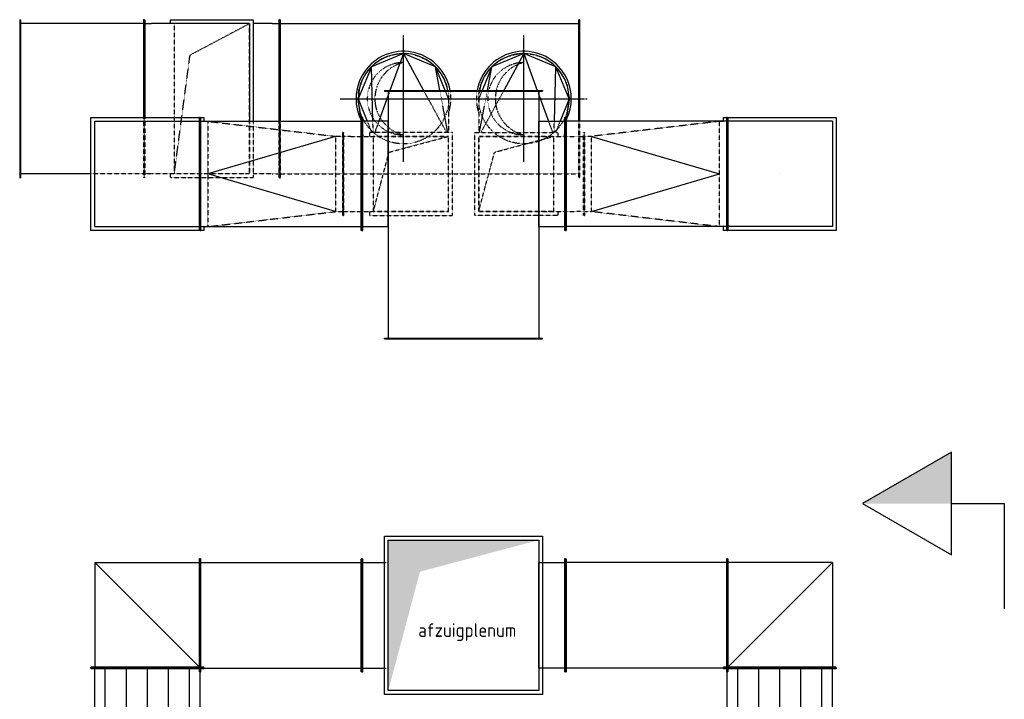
# Model space of a CAD drawing. Header units: millimetres. Extents: x -17664 to 48661, y -98 to 70975.
# Tile 43 of 62: x -16854 to -10314, y 66460 to 70975. Entities that reach past the tile are written whole.
import ezdxf

# ---------------------------------------------------------------- set-up
doc = ezdxf.new("R2010")
doc.units = ezdxf.units.MM
for name, pattern in [('2322108', [7, 5, -2]), ('CENTER2', [28.575, 19.05, -3.175, 3.175, -3.175]), ('SMALL_DASH', [1.5, 0.5, -1])]:
    doc.linetypes.add(name, pattern=pattern)
for name, color, linetype in [('BL$2----', 7, 'Continuous'), ('WL561---_RETOUR', 5, '2322108'), ('WL570---_RETOUR_D', 4, 'Continuous'), ('WL570---_RETOUR_HL', 1, 'CENTER2'), ('WM570---_RETOUR', 1, 'Continuous')]:
    doc.layers.add(name, color=color, linetype=linetype)
doc.styles.add('STABICAD-018', font='ISOCP.SHX', dxfattribs={"height": 90})

# ---------------------------------------------------------------- blocks, each defined once
blk = doc.blocks.new('*U20')
at = {"color": 2, "linetype": 'SMALL_DASH'}
for p, q in [((25, 350), (0, 350)), ((0, 350), (0, -350)), ((25, -350), (0, -350))]:
    blk.add_line(p, q, dxfattribs=at)
at = {"color": 0, "linetype": 'Continuous'}
for p, q in [((175, 350), (25, 350)), ((175, 375), (170, 375)), ((170, 375), (170, -375)), ((175, 375), (175, -375)), ((175, -350), (25, -350)), ((175, -375), (170, -375))]:
    blk.add_line(p, q, dxfattribs=at)
at = {"layer": 'WL561---_RETOUR', "color": 2, "style": 'STABICAD-018'}
for tag in ['CODE', 'SECTIONCODE', 'POSITIONCODE']:
    blk.add_attdef(tag, (-8801.5, 67018), '', height=1.8, dxfattribs=at)
blk = doc.blocks.new('*U24')
at = {"linetype": 'Continuous'}
blk.add_hatch(color=0, dxfattribs=at).paths.add_polyline_path([(-500, 500), (-500, -500), (500, -500), (-290, -290)], flags=0)
at = {"color": 0, "linetype": 'Continuous'}
for p, q in [((-525, 525, 554.2), (525, 525, 554.2)), ((-525, -525, 554.2), (-525, 525, 554.2)), ((525, 525, 554.2), (525, -525, 554.2)), ((-500, 500, 554.2), (500, 500, 554.2)), ((-500, -500, 554.2), (-500, 500, 554.2)), ((500, 500, 554.2), (500, -500, 554.2)), ((500, -500, 554.2), (-500, -500, 554.2)), ((525, -525, 554.2), (-525, -525, 554.2))]:
    blk.add_line(p, q, dxfattribs=at)
at = {"layer": 'WL561---_RETOUR', "color": 2, "style": 'STABICAD-018'}
for tag, p in [('SECTIONCODE', (-8029.6, 67168, -554.2)), ('CODE', (-8301.5, 67018, -554.2)), ('POSITIONCODE', (-8151.5, 67018, -452.1))]:
    blk.add_attdef(tag, p, '', height=1.8, dxfattribs=at)
blk = doc.blocks.new('*U47')
at = {"color": 2, "linetype": 'Continuous'}
for p, q in [((-500, 375), (-495, 375)), ((-500, -375), (-500, 375)), ((-495, -375), (-495, 375)), ((-495, 350), (495, 350)), ((500, 375), (495, 375)), ((495, -375), (495, 375)), ((500, -375), (500, 375)), ((-495, 280), (495, 280)), ((-495, 140), (495, 140)), ((-495, 0), (495, 0)), ((-495, -140), (495, -140)), ((-495, -280), (495, -280)), ((-500, -375), (-495, -375)), ((-475, -350), (495, -350)), ((500, -375), (495, -375))]:
    blk.add_line(p, q, dxfattribs=at)
at = {"layer": 'WM570---_RETOUR', "color": 1, "style": 'STABICAD-018'}
blk.add_attdef('PRODUCTCODE', (-9301.1, 67268), '', height=1.8, dxfattribs=at)
at = {"layer": 'WM570---_RETOUR', "color": 2, "style": 'STABICAD-018'}
for tag, p in [('CODE', (-10401.1, 66268)), ('FREETEXT', (-10401.1, 66218)), ('SECTIONCODE', (-10401.1, 66168)), ('POSITIONCODE', (-10401.1, 66168))]:
    blk.add_attdef(tag, p, '', height=1.8, dxfattribs=at)
blk = doc.blocks.new('*U21')
at = {"color": 0, "linetype": 'Continuous'}
for p, q in [((-350, 375), (-345, 375)), ((-350, -375), (-350, 375)), ((-345, -375), (-345, 375)), ((350, 350), (-345, 350)), ((-345, -345), (350, 350)), ((350, 350), (350, -345)), ((-375, -350), (-375, -345)), ((-375, -345), (375, -345)), ((-375, -350), (375, -350)), ((-350, -375), (-345, -375)), ((375, -350), (375, -345))]:
    blk.add_line(p, q, dxfattribs=at)
at = {"layer": 'WL561---_RETOUR', "color": 2, "style": 'STABICAD-018'}
for tag, p in [('SECTIONCODE', (-10401.1, 67018)), ('POSITIONCODE', (-10401.1, 67018)), ('CODE', (-10301.1, 67018))]:
    blk.add_attdef(tag, p, '', height=1.8, dxfattribs=at)
blk = doc.blocks.new('*U22')
at = {"color": 0, "linetype": 'Continuous'}
for p, q in [((0, 375), (5, 375)), ((0, -375), (0, 375)), ((5, -375), (5, 375)), ((5, 350), (1069.6, 350)), ((1074.6, 375), (1069.6, 375)), ((1069.6, -375), (1069.6, 375)), ((1074.6, -375), (1074.6, 375)), ((0, -375), (5, -375)), ((25, -350), (1069.6, -350)), ((1074.6, -375), (1069.6, -375))]:
    blk.add_line(p, q, dxfattribs=at)
at = {"layer": 'WL561---_RETOUR', "color": 2, "style": 'STABICAD-018'}
for tag, p in [('POSITIONCODE', (-9514.3, 67168)), ('CODE', (-10051.1, 67018)), ('SECTIONCODE', (-10051.1, 67018))]:
    blk.add_attdef(tag, p, '', height=1.8, dxfattribs=at)
blk = doc.blocks.new('*U34')
at = {"color": 2, "linetype": 'Continuous'}
for p, q in [((-500, 375), (-495, 375)), ((-500, -375), (-500, 375)), ((-495, -375), (-495, 375)), ((-475, 350), (495, 350)), ((500, 375), (495, 375)), ((495, -375), (495, 375)), ((500, -375), (500, 375)), ((-495, 280), (495, 280)), ((-495, 140), (495, 140)), ((-495, 0), (495, 0)), ((-495, -140), (495, -140)), ((-495, -280), (495, -280)), ((-500, -375), (-495, -375)), ((-495, -350), (495, -350)), ((500, -375), (495, -375))]:
    blk.add_line(p, q, dxfattribs=at)
at = {"layer": 'WM570---_RETOUR', "color": 1, "style": 'STABICAD-018'}
blk.add_attdef('PRODUCTCODE', (-5082.1, 67248.6), '', height=1.8, dxfattribs=at)
at = {"layer": 'WM570---_RETOUR', "color": 2, "style": 'STABICAD-018'}
for tag, p in [('CODE', (-6199.4, 66268)), ('FREETEXT', (-6200.2, 66218)), ('SECTIONCODE', (-6201.1, 66168)), ('POSITIONCODE', (-6201.1, 66168))]:
    blk.add_attdef(tag, p, '', height=1.8, dxfattribs=at)
blk = doc.blocks.new('*U23')
at = {"color": 0, "linetype": 'Continuous'}
for p, q in [((-375, 350), (-375, 345)), ((375, 350), (-375, 350)), ((375, 345), (-375, 345)), ((-350, 375), (-345, 375)), ((-350, -375), (-350, 375)), ((-345, -375), (-345, 375)), ((-345, 345), (350, -350)), ((350, -350), (350, 345)), ((375, 350), (375, 345)), ((-350, -375), (-345, -375)), ((350, -350), (-345, -350))]:
    blk.add_line(p, q, dxfattribs=at)
at = {"layer": 'WL561---_RETOUR', "color": 2, "style": 'STABICAD-018'}
for tag, p in [('SECTIONCODE', (-6201.1, 67018)), ('POSITIONCODE', (-6201.1, 67018)), ('CODE', (-6101.1, 67016.2))]:
    blk.add_attdef(tag, p, '', height=1.8, dxfattribs=at)
blk = doc.blocks.new('*U25')
at = {"color": 0, "linetype": 'Continuous'}
for p, q in [((0, 375), (5, 375)), ((0, -375), (0, 375)), ((5, -375), (5, 375)), ((25, 350), (1069.6, 350)), ((1074.6, 375), (1069.6, 375)), ((1069.6, -375), (1069.6, 375)), ((1074.6, -375), (1074.6, 375)), ((0, -375), (5, -375)), ((5, -350), (1069.6, -350)), ((1074.6, -375), (1069.6, -375))]:
    blk.add_line(p, q, dxfattribs=at)
at = {"layer": 'WL561---_RETOUR', "color": 2, "style": 'STABICAD-018'}
for tag, p in [('SECTIONCODE', (-7087.9, 67168)), ('POSITIONCODE', (-7087.9, 67168)), ('CODE', (-6551.1, 67018))]:
    blk.add_attdef(tag, p, '', height=1.8, dxfattribs=at)
blk = doc.blocks.new('*U26')
at = {"color": 0, "linetype": 'Continuous'}
for p, q in [((0, 350), (175, 350)), ((0, -350), (0, 350)), ((175, 375), (170, 375)), ((170, 375), (170, -375)), ((175, 375), (175, -375)), ((175, -350), (0, -350)), ((175, -375), (170, -375))]:
    blk.add_line(p, q, dxfattribs=at)
at = {"layer": 'WL561---_RETOUR', "color": 2, "style": 'STABICAD-018'}
for tag in ['CODE', 'SECTIONCODE', 'POSITIONCODE']:
    blk.add_attdef(tag, (-7800.7, 67018), '', height=1.8, dxfattribs=at)
blk = doc.blocks.new('*U49')
at = {"color": 0, "linetype": 'Continuous'}
for p, q in [((-554.2, 227.5, -263.5), (-712.1, 162.1, -263.5)), ((-712.1, 162.1, -263.5), (-800, -50, -263.5)), ((-554.2, 192.2, -263.5), (-712.1, 162.1, -263.5)), ((-800, -50, -263.5), (-554.2, 84.1, -263.5)), ((-800, -50, -263.5), (-554.2, -139.4, -263.5)), ((-800, -50, -263.5), (-712.1, -262.1, -263.5)), ((-524, -150.4, -263.5), (-350, -213.6, -263.5)), ((-350, -252.6, -263.5), (-712.1, -262.1, -263.5)), ((-712.1, -262.1, -263.5), (-500, -350, -263.5)), ((-500, -350, -263.5), (-350, -290, -263.5)), ((-352.7, -330.4, -263.5), (-500, -350, -263.5))]:
    blk.add_line(p, q, dxfattribs=at)
at = {"color": 2, "linetype": 'SMALL_DASH'}
for p, q in [((-500, 250, -263.5), (-554.2, 227.5, -263.5)), ((-275, 245.2, -263.5), (-554.2, 192.2, -263.5)), ((-554.2, 84.1, -263.5), (-275, 236.4, -263.5)), ((-500, 250, -263.5), (-275, 250, -263.5)), ((-554.2, -139.4, -263.5), (-524, -150.4, -263.5)), ((-350, -213.6, -263.5), (-275, -240.9, -263.5)), ((-275, -250.7, -263.5), (-350, -252.6, -263.5)), ((-350, -290, -263.5), (-275, -260, -263.5)), ((-250, -316.7, -263.5), (-352.7, -330.4, -263.5))]:
    blk.add_line(p, q, dxfattribs=at)
at = {"layer": 'WM570---_RETOUR', "color": 2, "style": 'STABICAD-018'}
for tag in ['CODE', 'SECTIONCODE', 'POSITIONCODE']:
    blk.add_attdef(tag, (-8651.1, 69243, 263.5), '', height=1.8, dxfattribs=at)
blk = doc.blocks.new('*U50')
at = {"color": 0, "linetype": 'Continuous'}
for p, q in [((-500, 350, -263.5), (-712.1, 262.1, -263.5)), ((-500, 350, -263.5), (-352.7, 330.4, -263.5)), ((-500, 350, -263.5), (-350, 290, -263.5)), ((-712.1, 262.1, -263.5), (-800, 50, -263.5)), ((-350, 252.6, -263.5), (-712.1, 262.1, -263.5)), ((-526, 149.6, -263.5), (-350, 213.6, -263.5)), ((-800, 50, -263.5), (-554.2, 139.4, -263.5)), ((-800, 50, -263.5), (-554.2, -84.1, -263.5)), ((-800, 50, -263.5), (-712.1, -162.1, -263.5)), ((-554.2, -192.2, -263.5), (-712.1, -162.1, -263.5)), ((-712.1, -162.1, -263.5), (-554.2, -227.5, -263.5))]:
    blk.add_line(p, q, dxfattribs=at)
at = {"color": 2, "linetype": 'SMALL_DASH'}
for p, q in [((-352.7, 330.4, -263.5), (-250, 316.7, -263.5)), ((-350, 290, -263.5), (-275, 260, -263.5)), ((-275, 250.7, -263.5), (-350, 252.6, -263.5)), ((-350, 213.6, -263.5), (-275, 240.9, -263.5)), ((-554.2, 139.4, -263.5), (-526, 149.6, -263.5)), ((-554.2, -84.1, -263.5), (-275, -236.4, -263.5)), ((-275, -245.2, -263.5), (-554.2, -192.2, -263.5)), ((-554.2, -227.5, -263.5), (-500, -250, -263.5)), ((-500, -250, -263.5), (-275, -250, -263.5))]:
    blk.add_line(p, q, dxfattribs=at)
at = {"layer": 'WM570---_RETOUR', "color": 2, "style": 'STABICAD-018'}
for tag in ['CODE', 'SECTIONCODE', 'POSITIONCODE']:
    blk.add_attdef(tag, (-7951.1, 69243, 263.5), '', height=1.8, dxfattribs=at)
blk = doc.blocks.new('*U51')
at = {"color": 2, "linetype": 'SMALL_DASH'}
for p, q in [((0, 525), (5, 525)), ((0, 125), (0, 525)), ((5, 125), (5, 525)), ((5, 500), (352.9, 500))]:
    blk.add_line(p, q, dxfattribs=at)
at = {"color": 0, "linetype": 'Continuous'}
for p, q in [((826.3, 525), (821.3, 525)), ((821.3, -525), (821.3, 525)), ((826.3, -525), (826.3, 525)), ((352.9, 500), (821.3, 500)), ((0, -525), (0, 125)), ((5, -525), (5, 125)), ((5, -500), (821.3, -500)), ((0, -525), (5, -525)), ((826.3, -525), (821.3, -525))]:
    blk.add_line(p, q, dxfattribs=at)
at = {"layer": 'WM570---_RETOUR', "color": 2, "style": 'STABICAD-018'}
for tag, p in [('POSITIONCODE', (-10835.9, 69743, -150)), ('CODE', (-10423.3, 69743)), ('SECTIONCODE', (-10423.3, 69743))]:
    blk.add_attdef(tag, p, '', height=1.8, dxfattribs=at)
blk = doc.blocks.new('*U52')
at = {"color": 2, "linetype": 'SMALL_DASH'}
for p, q in [((-525, 450), (-525, 445)), ((-125, 450), (-525, 450)), ((-125, 445), (-525, 445)), ((-500, 400), (-500, 445)), ((-500, -250), (-500, 400)), ((-525, 275), (-500, 275)), ((-525, -275), (-525, 275)), ((-150, -250), (-500, -250)), ((-150, -275), (-525, -275))]:
    blk.add_line(p, q, dxfattribs=at)
at = {"color": 0, "linetype": 'Continuous'}
for p, q in [((525, 450), (-125, 450)), ((525, 445), (-125, 445)), ((500, 445), (500, 400)), ((500, -250), (500, 400)), ((525, 450), (525, 445)), ((500, 275), (525, 275)), ((525, 275), (525, -275)), ((500, -250), (-150, -250)), ((525, -275), (-150, -275))]:
    blk.add_line(p, q, dxfattribs=at)
at = {"layer": 'WM570---_RETOUR', "color": 2, "style": 'STABICAD-018'}
for tag in ['CODE', 'SECTIONCODE', 'POSITIONCODE']:
    blk.add_attdef(tag, (-9973.3, 69743), '', height=1.8, dxfattribs=at)
blk = doc.blocks.new('*U53')
at = {"layer": 'WL570---_RETOUR_HL', "linetype": 'SMALL_DASH'}
for p, q in [((-500, -250, 1035), (-500, 250, 1035)), ((500, 250, 1035), (-500, 250, 1035)), ((-500, 250, 1035), (290, 145, 1035)), ((500, -250, 1035), (500, 250, 1035)), ((290, 145, 1035), (500, -250, 1035)), ((-500, -250, 1035), (500, -250, 1035))]:
    blk.add_line(p, q, dxfattribs=at)
at = {"layer": 'WM570---_RETOUR', "color": 2, "style": 'STABICAD-018'}
for tag, p in [('POSITIONCODE', (-10123.3, 69743, -743)), ('CODE', (-9973.3, 69743, -1035)), ('SECTIONCODE', (-9973.3, 69743, -1035))]:
    blk.add_attdef(tag, p, '', height=1.8, dxfattribs=at)
blk = doc.blocks.new('*U54')
at = {"color": 2, "linetype": 'SMALL_DASH'}
for p, q in [((-450, 525, 1485), (-445, 525, 1485)), ((-450, 150, 1485), (-450, 525, 1485)), ((-445, 150, 1485), (-445, 525, 1485)), ((-400, 500, 1485), (-445, 500, 1485)), ((-400, 500, 1485), (-275, 500, 1485))]:
    blk.add_line(p, q, dxfattribs=at)
at = {"color": 0, "linetype": 'Continuous'}
for p, q in [((-450, -525, 1485), (-450, 150, 1485)), ((-445, -525, 1485), (-445, 150, 1485)), ((-400, -500, 1485), (-445, -500, 1485)), ((-400, -500, 1485), (-275, -500, 1485)), ((-450, -525, 1485), (-445, -525, 1485))]:
    blk.add_line(p, q, dxfattribs=at)
at = {"layer": 'WM570---_RETOUR', "color": 2, "style": 'STABICAD-018'}
for tag in ['CODE', 'SECTIONCODE', 'POSITIONCODE']:
    blk.add_attdef(tag, (-9973.3, 69743, -1485), '', height=1.8, dxfattribs=at)
blk = doc.blocks.new('*U55')
at = {"color": 0, "linetype": 'Continuous'}
for p, q in [((0, 350, -2713.5), (175, 350, -2713.5)), ((0, -350, -2713.5), (0, 350, -2713.5)), ((175, 375, -2713.5), (170, 375, -2713.5)), ((170, 375, -2713.5), (170, -375, -2713.5)), ((175, 375, -2713.5), (175, -375, -2713.5)), ((0, -350, -2713.5), (175, -350, -2713.5)), ((175, -375, -2713.5), (170, -375, -2713.5))]:
    blk.add_line(p, q, dxfattribs=at)
at = {"layer": 'WM570---_RETOUR', "color": 2, "style": 'STABICAD-018'}
for tag in ['CODE', 'SECTIONCODE', 'POSITIONCODE']:
    blk.add_attdef(tag, (-7800.7, 69243, 2713.5), '', height=1.8, dxfattribs=at)
blk = doc.blocks.new('*U56')
at = {"color": 0, "linetype": 'Continuous'}
for p, q in [((0, 375, -2713.5), (5, 375, -2713.5)), ((0, -375, -2713.5), (0, 375, -2713.5)), ((5, -375, -2713.5), (5, 375, -2713.5)), ((5, 350, -2713.5), (1069.6, 350, -2713.5)), ((1074.6, 375, -2713.5), (1069.6, 375, -2713.5)), ((1069.6, -375, -2713.5), (1069.6, 375, -2713.5)), ((1074.6, -375, -2713.5), (1074.6, 375, -2713.5)), ((0, -375, -2713.5), (5, -375, -2713.5)), ((5, -350, -2713.5), (1069.6, -350, -2713.5)), ((1074.6, -375, -2713.5), (1069.6, -375, -2713.5))]:
    blk.add_line(p, q, dxfattribs=at)
at = {"layer": 'WM570---_RETOUR', "color": 2, "style": 'STABICAD-018'}
for tag, p in [('SECTIONCODE', (-7087.9, 69393, 2713.5)), ('POSITIONCODE', (-7087.9, 69243, 2863.5)), ('CODE', (-6551.1, 69243, 2713.5))]:
    blk.add_attdef(tag, p, '', height=1.8, dxfattribs=at)
blk = doc.blocks.new('*U57')
at = {"color": 0, "linetype": 'Continuous'}
for p, q in [((-375, 375, -2713.5), (-350, 375, -2713.5)), ((-375, 355, -2713.5), (-375, 375, -2713.5)), ((-375, 350, -2713.5), (-375, 345, -2713.5)), ((375, 350, -2713.5), (-375, 350, -2713.5)), ((-375, -375, -2713.5), (-375, 345, -2713.5)), ((375, 345, -2713.5), (-375, 345, -2713.5)), ((-350, -350, -2713.5), (-350, 345, -2713.5)), ((350, 375, -2713.5), (375, 375, -2713.5)), ((350, -350, -2713.5), (350, 345, -2713.5)), ((375, 375, -2713.5), (375, 355, -2713.5)), ((375, 350, -2713.5), (375, 345, -2713.5)), ((375, 345, -2713.5), (375, -375, -2713.5)), ((375, -375, -2713.5), (-375, -375, -2713.5)), ((350, -350, -2713.5), (-350, -350, -2713.5))]:
    blk.add_line(p, q, dxfattribs=at)
at = {"layer": 'WM570---_RETOUR', "color": 2, "style": 'STABICAD-018'}
for tag, p in [('SECTIONCODE', (-6201.1, 69243, 2713.5)), ('POSITIONCODE', (-6201.1, 69243, 2713.5)), ('CODE', (-6202.8, 69143, 2713.5))]:
    blk.add_attdef(tag, p, '', height=1.8, dxfattribs=at)
blk = doc.blocks.new('*U58')
at = {"color": 2, "linetype": 'SMALL_DASH'}
blk.add_line((0, 0), (0, -1), dxfattribs=at)
at = {"layer": 'WM570---_RETOUR', "color": 2, "style": 'STABICAD-018'}
for tag, p in [('SECTIONCODE', (-6201.1, 69243, 1863.5)), ('POSITIONCODE', (-6201.1, 69243, 1863.5)), ('FREETEXT', (-6151.1, 69242.1, 1863.5)), ('CODE', (-6101.1, 69241.2, 1863.5))]:
    blk.add_attdef(tag, p, '', height=1.8, dxfattribs=at)
at = {"layer": 'WM570---_RETOUR', "color": 1, "style": 'STABICAD-018'}
blk.add_attdef('PRODUCTCODE', (-5120.5, 68123.9, 1863.5), '', height=1.8, dxfattribs=at)
blk = doc.blocks.new('*U59')
at = {"color": 2, "linetype": 'SMALL_DASH'}
blk.add_line((0, 0), (1, 0), dxfattribs=at)
at = {"layer": 'WM570---_RETOUR', "color": 2, "style": 'STABICAD-018'}
for tag, p in [('SECTIONCODE', (-6201.1, 69243, 1013.5)), ('POSITIONCODE', (-6201.1, 69243, 1013.5)), ('CODE', (-6201.1, 69143, 1013.5))]:
    blk.add_attdef(tag, p, '', height=1.8, dxfattribs=at)
blk = doc.blocks.new('*U60')
at = {"color": 0, "linetype": 'Continuous'}
for p, q in [((0, 375, -2713.5), (5, 375, -2713.5)), ((0, -375, -2713.5), (0, 375, -2713.5)), ((5, -375, -2713.5), (5, 375, -2713.5)), ((5, 350, -2713.5), (1069.6, 350, -2713.5)), ((1074.6, 375, -2713.5), (1069.6, 375, -2713.5)), ((1069.6, -375, -2713.5), (1069.6, 375, -2713.5)), ((1074.6, -375, -2713.5), (1074.6, 375, -2713.5)), ((0, -375, -2713.5), (5, -375, -2713.5)), ((5, -350, -2713.5), (1069.6, -350, -2713.5)), ((1074.6, -375, -2713.5), (1069.6, -375, -2713.5))]:
    blk.add_line(p, q, dxfattribs=at)
at = {"layer": 'WM570---_RETOUR', "color": 2, "style": 'STABICAD-018'}
for tag, p in [('CODE', (-10051.1, 69243, 2713.5)), ('SECTIONCODE', (-10051.1, 69243, 2713.5)), ('POSITIONCODE', (-9514.3, 69243, 2863.5))]:
    blk.add_attdef(tag, p, '', height=1.8, dxfattribs=at)
blk = doc.blocks.new('*U61')
at = {"color": 0, "linetype": 'Continuous'}
for p, q in [((-375, 375, -2713.5), (-350, 375, -2713.5)), ((-375, 355, -2713.5), (-375, 375, -2713.5)), ((-375, 350, -2713.5), (-375, 345, -2713.5)), ((375, 350, -2713.5), (-375, 350, -2713.5)), ((-375, -375, -2713.5), (-375, 345, -2713.5)), ((375, 345, -2713.5), (-375, 345, -2713.5)), ((-350, -350, -2713.5), (-350, 345, -2713.5)), ((350, 375, -2713.5), (375, 375, -2713.5)), ((350, -350, -2713.5), (350, 345, -2713.5)), ((375, 375, -2713.5), (375, 355, -2713.5)), ((375, 350, -2713.5), (375, 345, -2713.5)), ((375, 345, -2713.5), (375, -375, -2713.5)), ((375, -375, -2713.5), (-375, -375, -2713.5)), ((350, -350, -2713.5), (-350, -350, -2713.5))]:
    blk.add_line(p, q, dxfattribs=at)
at = {"layer": 'WM570---_RETOUR', "color": 2, "style": 'STABICAD-018'}
for tag, p in [('SECTIONCODE', (-10401.1, 69243, 2713.5)), ('POSITIONCODE', (-10401.1, 69243, 2713.5)), ('CODE', (-10401.1, 69143, 2713.5))]:
    blk.add_attdef(tag, p, '', height=1.8, dxfattribs=at)
blk = doc.blocks.new('*U62')
at = {"color": 2, "linetype": 'SMALL_DASH'}
blk.add_line((0, 0), (0, 1), dxfattribs=at)
at = {"layer": 'WM570---_RETOUR', "color": 2, "style": 'STABICAD-018'}
for tag, p in [('SECTIONCODE', (-10401.1, 69243, 1863.5)), ('POSITIONCODE', (-10401.1, 69243, 1863.5)), ('FREETEXT', (-10351.1, 69243, 1863.5)), ('CODE', (-10301.1, 69243, 1863.5))]:
    blk.add_attdef(tag, p, '', height=1.8, dxfattribs=at)
at = {"layer": 'WM570---_RETOUR', "color": 1, "style": 'STABICAD-018'}
blk.add_attdef('PRODUCTCODE', (-9301.1, 68143, 1863.5), '', height=1.8, dxfattribs=at)
blk = doc.blocks.new('*U63')
at = {"color": 2, "linetype": 'SMALL_DASH'}
blk.add_line((0, 0), (-1, 0), dxfattribs=at)
at = {"layer": 'WM570---_RETOUR', "color": 2, "style": 'STABICAD-018'}
for tag, p in [('CODE', (-10401.1, 69343, 1013.5)), ('SECTIONCODE', (-10401.1, 69243, 1013.5)), ('POSITIONCODE', (-10401.1, 69243, 1013.5))]:
    blk.add_attdef(tag, p, '', height=1.8, dxfattribs=at)
blk = doc.blocks.new('*U64')
at = {"color": 2, "linetype": 'SMALL_DASH'}
for p, q in [((850, 350, -913.5), (0, 250, -913.5)), ((850, 350, -913.5), (875, 350, -913.5)), ((850, -350, -913.5), (850, 350, -913.5)), ((-50, 275, -913.5), (-45, 275, -913.5)), ((-50, -275, -913.5), (-50, 275, -913.5)), ((-45, -275, -913.5), (-45, 275, -913.5)), ((0, 250, -913.5), (-45, 250, -913.5)), ((0, -250, -913.5), (0, 250, -913.5)), ((-45, -250, -913.5), (0, -250, -913.5)), ((850, -350, -913.5), (0, -250, -913.5)), ((-50, -275, -913.5), (-45, -275, -913.5)), ((875, -350, -913.5), (850, -350, -913.5))]:
    blk.add_line(p, q, dxfattribs=at)
at = {"color": 0, "linetype": 'Continuous'}
for p in [(0, 250, -913.5), (0, -250, -913.5)]:
    blk.add_line(p, (850, 0, -913.5), dxfattribs=at)
at = {"layer": 'WM570---_RETOUR', "color": 2, "style": 'STABICAD-018'}
for tag, p in [('SECTIONCODE', (-7451.1, 69243, 913.5)), ('POSITIONCODE', (-7451.1, 69243, 913.5)), ('CODE', (-7451.1, 69143, 913.5))]:
    blk.add_attdef(tag, p, '', height=1.8, dxfattribs=at)
blk = doc.blocks.new('*U65')
at = {"color": 2, "linetype": 'SMALL_DASH'}
for p, q in [((-450, 275, -913.5), (-445, 275, -913.5)), ((-450, -275, -913.5), (-450, 275, -913.5)), ((-445, -275, -913.5), (-445, 275, -913.5)), ((-275, 275, -913.5), (-275, 250, -913.5)), ((275, 275, -913.5), (-275, 275, -913.5)), ((275, -275, -913.5), (275, 275, -913.5)), ((-400, 250, -913.5), (-445, 250, -913.5)), ((-400, 250, -913.5), (250, 250, -913.5)), ((250, -250, -913.5), (250, 250, -913.5)), ((-445, -250, -913.5), (-400, -250, -913.5)), ((-400, -250, -913.5), (250, -250, -913.5)), ((-275, -250, -913.5), (-275, -275, -913.5)), ((-450, -275, -913.5), (-445, -275, -913.5)), ((-275, -275, -913.5), (275, -275, -913.5))]:
    blk.add_line(p, q, dxfattribs=at)
at = {"layer": 'WM570---_RETOUR', "color": 2, "style": 'STABICAD-018'}
for tag in ['CODE', 'SECTIONCODE', 'POSITIONCODE']:
    blk.add_attdef(tag, (-8651.1, 69243, 913.5), '', height=1.8, dxfattribs=at)
blk = doc.blocks.new('*U66')
at = {"color": 2, "linetype": 'SMALL_DASH'}
for p, q in [((850, 350, -913.5), (0, 250, -913.5)), ((850, 350, -913.5), (875, 350, -913.5)), ((850, -350, -913.5), (850, 350, -913.5)), ((-50, 275, -913.5), (-45, 275, -913.5)), ((-50, -275, -913.5), (-50, 275, -913.5)), ((-45, -275, -913.5), (-45, 275, -913.5)), ((0, 250, -913.5), (-45, 250, -913.5)), ((0, -250, -913.5), (0, 250, -913.5)), ((-45, -250, -913.5), (0, -250, -913.5)), ((850, -350, -913.5), (0, -250, -913.5)), ((-50, -275, -913.5), (-45, -275, -913.5)), ((875, -350, -913.5), (850, -350, -913.5))]:
    blk.add_line(p, q, dxfattribs=at)
at = {"color": 0, "linetype": 'Continuous'}
for p in [(0, 250, -913.5), (0, -250, -913.5)]:
    blk.add_line(p, (850, 0, -913.5), dxfattribs=at)
at = {"layer": 'WM570---_RETOUR', "color": 2, "style": 'STABICAD-018'}
for tag, p in [('CODE', (-9151.1, 69343, 913.5)), ('SECTIONCODE', (-9151.1, 69243, 913.5)), ('POSITIONCODE', (-9151.1, 69243, 913.5))]:
    blk.add_attdef(tag, p, '', height=1.8, dxfattribs=at)
blk = doc.blocks.new('*U67')
at = {"layer": 'WL570---_RETOUR_HL', "linetype": 'SMALL_DASH'}
for p, q in [((250, 250, -463.5), (-250, 250, -463.5)), ((-250, 250, -463.5), (-250, -250, -463.5)), ((-145, -145, -463.5), (-250, 250, -463.5)), ((250, 250, -463.5), (250, -250, -463.5)), ((250, -250, -463.5), (-145, -145, -463.5)), ((-250, -250, -463.5), (250, -250, -463.5))]:
    blk.add_line(p, q, dxfattribs=at)
at = {"layer": 'WM570---_RETOUR', "color": 2, "style": 'STABICAD-018'}
for tag, p in [('CODE', (-7951.1, 69243, 463.5)), ('SECTIONCODE', (-7951.1, 69243, 463.5)), ('POSITIONCODE', (-7801.1, 69243, 364))]:
    blk.add_attdef(tag, p, '', height=1.8, dxfattribs=at)
blk = doc.blocks.new('*U68')
at = {"color": 2, "linetype": 'SMALL_DASH'}
for p, q in [((-275, 450, -913.5), (-275, 445, -913.5)), ((275, 450, -913.5), (-275, 450, -913.5)), ((275, 445, -913.5), (-275, 445, -913.5)), ((-250, 400, -913.5), (-250, 445, -913.5)), ((-250, 150.4, -913.5), (-250, 400, -913.5)), ((250, 445, -913.5), (250, 400, -913.5)), ((250, 150.4, -913.5), (250, 400, -913.5)), ((275, 450, -913.5), (275, 445, -913.5)), ((-275, 275, -913.5), (-250, 275, -913.5)), ((-275, 150.4, -913.5), (-275, 275, -913.5)), ((250, 275, -913.5), (275, 275, -913.5)), ((275, 275, -913.5), (275, 150.4, -913.5)), ((-275, -275, -913.5), (-275, 149.6, -913.5)), ((-250, -250, -913.5), (-250, 149.6, -913.5)), ((250, -250, -913.5), (250, 149.6, -913.5)), ((275, 149.6, -913.5), (275, -275, -913.5)), ((250, -250, -913.5), (-250, -250, -913.5)), ((275, -275, -913.5), (-275, -275, -913.5))]:
    blk.add_line(p, q, dxfattribs=at)
at = {"color": 0, "linetype": 'Continuous'}
for p, q in [((-275, 149.6, -913.5), (-275, 150.4, -913.5)), ((-250, 149.6, -913.5), (-250, 150.4, -913.5)), ((250, 149.6, -913.5), (250, 150.4, -913.5)), ((275, 150.4, -913.5), (275, 149.6, -913.5))]:
    blk.add_line(p, q, dxfattribs=at)
at = {"layer": 'WM570---_RETOUR', "color": 2, "style": 'STABICAD-018'}
for tag in ['CODE', 'SECTIONCODE', 'POSITIONCODE']:
    blk.add_attdef(tag, (-7951.1, 69243, 913.5), '', height=1.8, dxfattribs=at)
blk = doc.blocks.new('*U69')
at = {"layer": 'WL570---_RETOUR_HL', "linetype": 'SMALL_DASH'}
for p, q in [((250, 250, -463.5), (-250, 250, -463.5)), ((-250, 250, -463.5), (-250, -250, -463.5)), ((-145, -145, -463.5), (-250, 250, -463.5)), ((250, 250, -463.5), (250, -250, -463.5)), ((250, -250, -463.5), (-145, -145, -463.5)), ((-250, -250, -463.5), (250, -250, -463.5))]:
    blk.add_line(p, q, dxfattribs=at)
at = {"layer": 'WM570---_RETOUR', "color": 2, "style": 'STABICAD-018'}
for tag, p in [('SECTIONCODE', (-8551.6, 69393, 463.5)), ('CODE', (-8651.1, 69243, 463.5)), ('POSITIONCODE', (-8501.1, 69243, 364))]:
    blk.add_attdef(tag, p, '', height=1.8, dxfattribs=at)
blk = doc.blocks.new('*U70')
at = {"color": 0, "linetype": 'Continuous'}
blk.add_arc((0, 0, 1235), 315, 279.91329, 116.85549, dxfattribs=at)
at = {"color": 2, "linetype": 'SMALL_DASH'}
blk.add_arc((0, 0, 1235), 315, 252.24721, 279.91329, dxfattribs=at)
at = {"layer": 'WL570---_RETOUR_HL', "linetype": 'CENTER2'}
for p, q in [((0, 399, 1), (0, -399, 1)), ((-399, 0, 1), (399, 0, 1))]:
    blk.add_line(p, q, dxfattribs=at)
blk.add_circle((0, 0, 1235), 0.0125, dxfattribs=at)
at = {"layer": 'WM570---_RETOUR', "color": 2, "style": 'STABICAD-018'}
for tag in ['CODE', 'SECTIONCODE', 'POSITIONCODE']:
    blk.add_attdef(tag, (-8701.1, 69743, -1235), '', height=1.8, dxfattribs=at)
blk = doc.blocks.new('*U71')
at = {"color": 0, "linetype": 'Continuous'}
blk.add_arc((0, 0, 1234), 300, 280.41435, 105.18929, dxfattribs=at)
at = {"color": 2, "linetype": 'SMALL_DASH'}
blk.add_arc((0, 0, 1234), 300, 270, 280.41435, dxfattribs=at)
at = {"layer": 'WL570---_RETOUR_HL', "linetype": 'CENTER2'}
for p, q in [((0, 420), (0, -420)), ((-420, 0), (420, 0))]:
    blk.add_line(p, q, dxfattribs=at)
at = {"layer": 'WL570---_RETOUR_HL', "linetype": 'SMALL_DASH'}
blk.add_circle((0, 0, 1234), 300, dxfattribs=at)
at = {"layer": 'WL570---_RETOUR_HL', "linetype": 'CENTER2'}
blk.add_circle((0, 0, 1234), 0.0125, dxfattribs=at)
at = {"layer": 'WL570---_RETOUR_HL', "linetype": 'SMALL_DASH'}
for centre, radius, start, end in [((0, 0, 1234), 240, 0, 180), ((0, -57, 1234), 246.7, 13.35118, 166.64882)]:
    blk.add_arc(centre, radius, start, end, dxfattribs=at)
at = {"layer": 'WM570---_RETOUR', "color": 2, "style": 'STABICAD-018'}
for tag, p in [('SECTIONCODE', (-8241, 69893, -1234)), ('POSITIONCODE', (-8851.1, 69743, -773.9)), ('CODE', (-8701.1, 69743, -1234))]:
    blk.add_attdef(tag, p, '', height=1.8, dxfattribs=at)
blk = doc.blocks.new('*U72')
at = {"color": 0, "linetype": 'Continuous'}
blk.add_arc((0, 0, 1235), 315, 243.14451, 80.08671, dxfattribs=at)
at = {"color": 2, "linetype": 'SMALL_DASH'}
blk.add_arc((0, 0, 1235), 315, 80.08671, 107.75279, dxfattribs=at)
at = {"layer": 'WL570---_RETOUR_HL', "linetype": 'CENTER2'}
for p, q in [((0, 399, 1), (0, -399, 1)), ((-399, 0, 1), (399, 0, 1))]:
    blk.add_line(p, q, dxfattribs=at)
blk.add_circle((0, 0, 1235), 0.0125, dxfattribs=at)
at = {"layer": 'WM570---_RETOUR', "color": 2, "style": 'STABICAD-018'}
for tag in ['CODE', 'SECTIONCODE', 'POSITIONCODE']:
    blk.add_attdef(tag, (-7901.1, 69743, -1235), '', height=1.8, dxfattribs=at)
blk = doc.blocks.new('*U73')
at = {"color": 0, "linetype": 'Continuous'}
blk.add_arc((0, 0, 1234), 300, 254.81071, 79.58565, dxfattribs=at)
at = {"color": 2, "linetype": 'SMALL_DASH'}
blk.add_arc((0, 0, 1234), 300, 79.58565, 90, dxfattribs=at)
at = {"layer": 'WL570---_RETOUR_HL', "linetype": 'CENTER2'}
for p, q in [((0, 420), (0, -420)), ((-420, 0), (420, 0))]:
    blk.add_line(p, q, dxfattribs=at)
at = {"layer": 'WL570---_RETOUR_HL', "linetype": 'SMALL_DASH'}
blk.add_circle((0, 0, 1234), 300, dxfattribs=at)
at = {"layer": 'WL570---_RETOUR_HL', "linetype": 'CENTER2'}
blk.add_circle((0, 0, 1234), 0.0125, dxfattribs=at)
at = {"layer": 'WL570---_RETOUR_HL', "linetype": 'SMALL_DASH'}
for centre, radius, start, end in [((0, 0, 1234), 240, 0, 180), ((0, -57, 1234), 246.7, 13.35118, 166.64882)]:
    blk.add_arc(centre, radius, start, end, dxfattribs=at)
at = {"layer": 'WM570---_RETOUR', "color": 2, "style": 'STABICAD-018'}
for tag, p in [('POSITIONCODE', (-8051.1, 69743, -773.9)), ('CODE', (-7901.1, 69743, -1234)), ('SECTIONCODE', (-7901.1, 69743, -1234))]:
    blk.add_attdef(tag, p, '', height=1.8, dxfattribs=at)
blk = doc.blocks.new('*U74')
at = {"color": 0, "linetype": 'Continuous'}
for p, q in [((0, 525, 1485), (5, 525, 1485)), ((0, -150, 1485), (0, 525, 1485)), ((5, -150, 1485), (5, 525, 1485)), ((1992.8, 525, 1485), (1987.8, 525, 1485)), ((1987.8, -150, 1485), (1987.8, 525, 1485)), ((1992.8, -150, 1485), (1992.8, 525, 1485)), ((5, 500, 1485), (1987.8, 500, 1485))]:
    blk.add_line(p, q, dxfattribs=at)
at = {"color": 2, "linetype": 'SMALL_DASH'}
for p, q in [((0, -525, 1485), (0, -150, 1485)), ((5, -525, 1485), (5, -150, 1485)), ((1987.8, -525, 1485), (1987.8, -150, 1485)), ((1992.8, -525, 1485), (1992.8, -150, 1485)), ((5, -500, 1485), (1987.8, -500, 1485)), ((0, -525, 1485), (5, -525, 1485)), ((1992.8, -525, 1485), (1987.8, -525, 1485))]:
    blk.add_line(p, q, dxfattribs=at)
at = {"layer": 'WM570---_RETOUR', "color": 2, "style": 'STABICAD-018'}
for tag, p in [('CODE', (-9523.3, 69743, -1485)), ('SECTIONCODE', (-9523.3, 69743, -1485)), ('POSITIONCODE', (-9262.2, 69743, -1335))]:
    blk.add_attdef(tag, p, '', height=1.8, dxfattribs=at)
blk = doc.blocks.new('*U75')
at = {"color": 0, "linetype": 'Continuous'}
for p, q in [((0, 525, -2713.5), (5, 525, -2713.5)), ((0, -525, -2713.5), (0, 525, -2713.5)), ((5, -525, -2713.5), (5, 525, -2713.5)), ((1649, 525, -2713.5), (1644, 525, -2713.5)), ((1644, -525, -2713.5), (1644, 525, -2713.5)), ((1649, -525, -2713.5), (1649, 525, -2713.5)), ((5, 500, -2713.5), (1644, 500, -2713.5)), ((5, -500, -2713.5), (1644, -500, -2713.5)), ((0, -525, -2713.5), (5, -525, -2713.5)), ((1649, -525, -2713.5), (1644, -525, -2713.5))]:
    blk.add_line(p, q, dxfattribs=at)
at = {"layer": 'WM570---_RETOUR', "color": 2, "style": 'STABICAD-018'}
for tag, p in [('CODE', (-8301.5, 69797.2, 2713.5)), ('POSITIONCODE', (-8151.5, 69695.1, 2713.5)), ('SECTIONCODE', (-8151.5, 69525.3, 2713.5))]:
    blk.add_attdef(tag, p, '', height=1.8, dxfattribs=at)
blk = doc.blocks.new('*U76')
at = {"color": 0, "linetype": 'Continuous'}
for p, q in [((175, 350, -2713.5), (0, 350, -2713.5)), ((0, 350, -2713.5), (0, -350, -2713.5)), ((175, 375, -2713.5), (170, 375, -2713.5)), ((170, 375, -2713.5), (170, -375, -2713.5)), ((175, 375, -2713.5), (175, -375, -2713.5)), ((0, -350, -2713.5), (175, -350, -2713.5)), ((175, -375, -2713.5), (170, -375, -2713.5))]:
    blk.add_line(p, q, dxfattribs=at)
at = {"layer": 'WM570---_RETOUR', "color": 2, "style": 'STABICAD-018'}
for tag in ['CODE', 'SECTIONCODE', 'POSITIONCODE']:
    blk.add_attdef(tag, (-8801.5, 69243, 2713.5), '', height=1.8, dxfattribs=at)

msp = doc.modelspace()

# ---------------------------------------------------------------- linework, layer by layer
at = {"layer": 'BL$2----'}
msp.add_lwpolyline([(-11256.4, 67760.8), (-10664.2, 67419), (-10664.2, 68102.7)], close=True, dxfattribs=at)
msp.add_lwpolyline([(-10664.2, 67760.8), (-10314.2, 67760.8), (-10314.2, 67060.8)], dxfattribs=at)
msp.add_solid([(-11256.4, 67760.8), (-10664.2, 67760.8), (-10664.2, 68102.7)], dxfattribs=at)

# ---------------------------------------------------------------- block references
at = {"layer": 'WL570---_RETOUR_D', "linetype": 'Continuous'}
for name, p, rotation in [('*U51', (-16027.3, 70450), 180), ('*U52', (-15577.3, 70450), 90.00000000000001), ('*U54', (-15577.3, 70450, -1485), 180), ('*U53', (-15577.3, 70450, -1035), 90.00000000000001), ('*U71', (-14305.1, 70450, -1234), 90.00000000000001), ('*U70', (-14305.1, 70450, -1235), 90.00000000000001), ('*U73', (-13505.1, 70450, -1234), 90.00000000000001), ('*U72', (-13505.1, 70450, -1235), 90.00000000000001), ('*U49', (-14255.1, 69950, 263.5), 270), ('*U50', (-13555.1, 69950, 263.5), 270), ('*U75', (-13905.5, 70504.2, 2713.5), 270), ('*U61', (-16005.1, 69950, 2713.5), 270), ('*U66', (-14755.1, 69950, 913.5), 180), ('*U76', (-14405.5, 69950, 2713.5), 180), ('*U56', (-12155.1, 69950, 2713.5), 180), ('*U57', (-11805.1, 69950, 2713.5), 90.00000000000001), ('*U69', (-14255.1, 69950, 463.5), 270), ('*U68', (-13555.1, 69950, 913.5), 270), ('*U67', (-13555.1, 69950, 463.5), 270), ('*U63', (-16005.1, 69950, 1013.5), 180), ('*U24', (-13905.5, 67018, -554.2), 270), ('*U21', (-16005.1, 67018), 90.00000000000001), ('*U20', (-14405.5, 67018), 180), ('*U25', (-12155.1, 67018), 180), ('*U23', (-11805.1, 67018), 90.00000000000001)]:
    msp.add_blockref(name, p, dxfattribs=dict(at, rotation=rotation))
for name, p in [('*U74', (-15127.3, 70450, -1485)), ('*U60', (-15655.1, 69950, 2713.5)), ('*U55', (-13404.8, 69950, 2713.5)), ('*U64', (-13055.1, 69950, 913.5)), ('*U65', (-14255.1, 69950, 913.5)), ('*U59', (-11805.1, 69950, 1013.5)), ('*U22', (-15655.1, 67018)), ('*U26', (-13404.8, 67018))]:
    msp.add_blockref(name, p, dxfattribs=at)
at = {"layer": 'WL570---_RETOUR_D', "color": 2, "linetype": 'Continuous'}
for name, p, rotation in [('*U62', (-16005.1, 69950, 1863.5), 270), ('*U58', (-11805.1, 69950, 1863.5), 90.00000000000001), ('*U47', (-16005.1, 66168), 90.00000000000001), ('*U34', (-11805.1, 66168), 90.00000000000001)]:
    msp.add_blockref(name, p, dxfattribs=dict(at, rotation=rotation))

# ---------------------------------------------------------------- texts
at = {"layer": 'WM570---_RETOUR', "style": 'STABICAD-018'}
msp.add_text('afzuigplenum', height=90, dxfattribs=at).set_placement((-14206.6, 66875))

doc.saveas('drawing.dxf')
